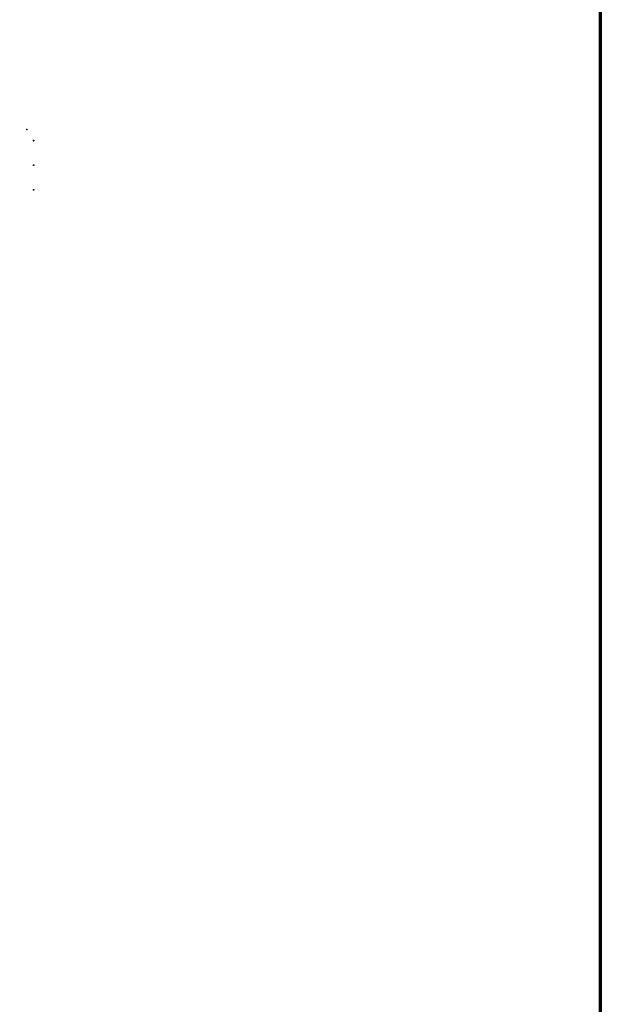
# Model space of a CAD drawing. Header units: millimetres. Extents: x 366033 to 446362, y 4247208 to 4265071.
# Tile 44 of 159: x 436328 to 437508, y 4249540 to 4251541. Entities that reach past the tile are written whole.
import ezdxf

# ---------------------------------------------------------------- set-up
doc = ezdxf.new("R2010")
doc.units = ezdxf.units.MM
doc.layers.add('GEODS_POINT_GRID#_B', color=7, linetype='Continuous', true_color=0x000000)

# ---------------------------------------------------------------- blocks, each defined once
blk = doc.blocks.new('CrossCoord_m1')
at = {"layer": 'GEODS_POINT_GRID#_B', "color": 3, "lineweight": 20, "true_color": 0x00ff00, "flags": 128}
for points in [[(-3, 0), (3, 0)], [(0, 3), (0, -3)]]:
    blk.add_lwpolyline(points, dxfattribs=at)

msp = doc.modelspace()

# ---------------------------------------------------------------- linework, layer by layer
at = {"color": 4, "lineweight": 70}
msp.add_lwpolyline([(434110.555, 4259160.076), (437507.764, 4259160.076), (437507.764, 4247207.872), (434110.555, 4247207.872)], close=True, dxfattribs=at)

# ---------------------------------------------------------------- block references
at = {"layer": 'GEODS_POINT_GRID#_B', "color": 3, "true_color": 0x00ff00, "xscale": 0.5, "yscale": 0.5, "zscale": 0.5}
for p in [(436342.028, 4251318.174, -700.485), (436355.797, 4251295.579, -714.377), (436355.797, 4251245.579, -714.377), (436355.797, 4251195.579, -714.377)]:
    msp.add_blockref('CrossCoord_m1', p, dxfattribs=at)

doc.saveas('drawing.dxf')
